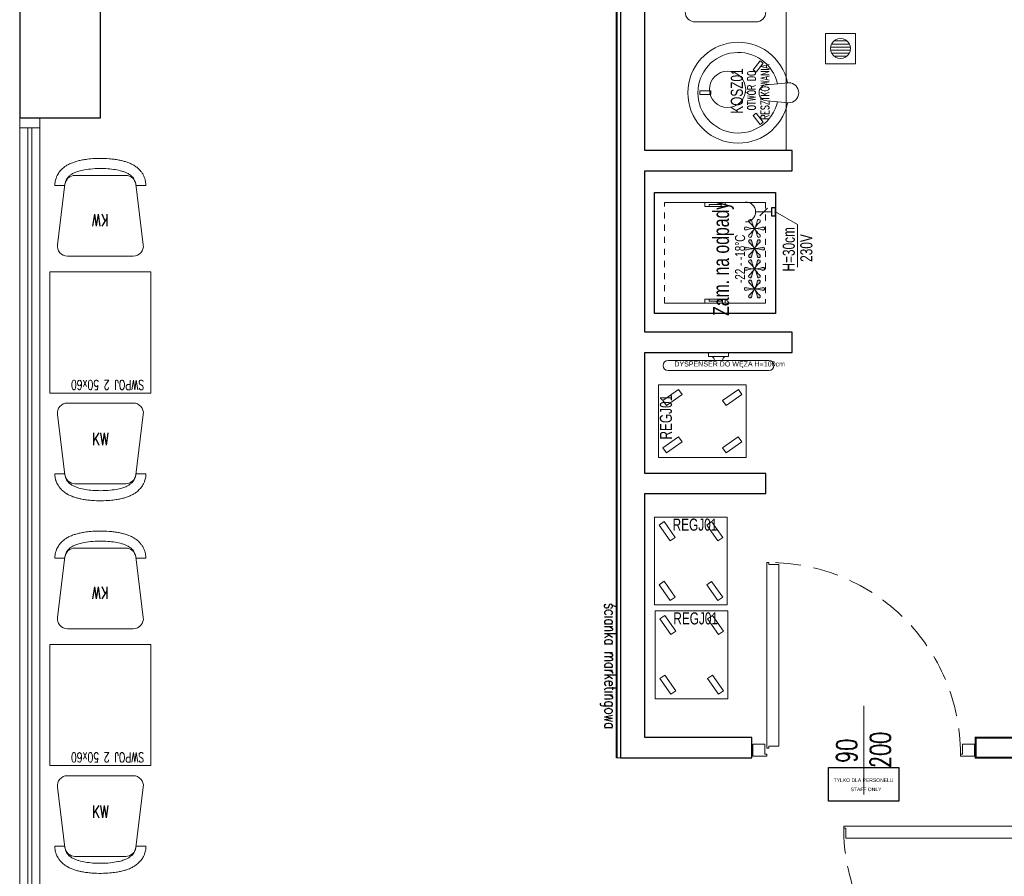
# Model space of a CAD drawing. Header units: millimetres. Extents: x 6161 to 8965, y -9035 to -5431.
# Tile 5 of 256: x 6279 to 6767, y -7867 to -7442. Entities that reach past the tile are written whole.
import ezdxf
from ezdxf.enums import TextEntityAlignment as Align

# ---------------------------------------------------------------- set-up
doc = ezdxf.new("R2010")
doc.units = ezdxf.units.MM
doc.linetypes.add('Aligning Line_2_', pattern=[6, 3, -3])
doc.linetypes.add('DASHED', pattern=[19.05, 12.7, -6.35])
for name, color, linetype, lineweight in [('! stolarka nowa', 5, 'Continuous', 13), ('-AGP1_ARMATURA', 132, 'Continuous', 15), ('A_Ściany działowe', 4, 'Continuous', 15), ('Budowlane - Opisy', 7, 'Continuous', 15), ('CHLODNICTWO', 94, 'Continuous', 20), ('drzwi', 30, 'Continuous', 20), ('K-ko chłodnicze', 251, 'Continuous', 15), ('K-ko instalaceje elekt', 10, 'Continuous', 15), ('K-ko opis', 7, 'Continuous', 15), ('K-ko wyposażenie', 143, 'Continuous', 20), ('MEBLE PKN', 150, 'Continuous', 20)]:
    doc.layers.add(name, color=color, linetype=linetype, lineweight=lineweight)
doc.layers.add('Indeksy_urządzeń_gastronomicznych', color=242, linetype='Continuous')
doc.layers.add('Ściany', color=7, linetype='Continuous')
doc.styles.add('GENERATED_STYLE_2', font='arial.ttf')
doc.styles.add('JACEK_07', font='SIMPLEX.SHX', dxfattribs={"width": 0.7})
doc.styles.get("Standard").update_dxf_attribs({"font": 'arial.ttf'})

# ---------------------------------------------------------------- blocks, each defined once
blk = doc.blocks.new('REGJ01-Regał jezdny na tace')
for p, q in [((0, 0), (36, 0)), ((0, -43.5), (0, 0)), ((0, -43.5), (0, 0)), ((0, 0), (36, 0)), ((2.26, -3.9), (4.72, -2.18)), ((7.72, -11.7), (2.26, -3.9)), ((4.72, -2.18), (10.18, -9.98)), ((25.82, -3.9), (28.28, -2.18)), ((31.28, -11.7), (25.82, -3.9)), ((28.28, -2.18), (33.74, -9.98)), ((36, 0), (36, -43.5)), ((36, 0), (36, -43.5)), ((10.18, -9.98), (7.72, -11.7)), ((33.74, -9.98), (31.28, -11.7)), ((2.26, -33.5), (4.72, -31.78)), ((7.72, -41.31), (2.26, -33.5)), ((4.72, -31.78), (10.18, -39.58)), ((25.82, -33.52), (28.28, -31.8)), ((31.28, -41.32), (25.82, -33.52)), ((28.28, -31.8), (33.74, -39.6)), ((36, -43.5), (0, -43.5)), ((36, -43.5), (0, -43.5)), ((10.18, -39.58), (7.72, -41.31)), ((33.74, -39.6), (31.28, -41.32))]:
    blk.add_line(p, q)
at = {"layer": 'Indeksy_urządzeń_gastronomicznych', "color": 242, "insert": (8.92, -0.68), "char_height": 6, "width": 16.4806, "attachment_point": 1, "style": 'JACEK_07'}
blk.add_mtext('{\\fArial|b0|i0|c238|p34;REGJ01}', dxfattribs=at)
blk = doc.blocks.new('KOSZ01-Kosz jezdny na odpady')
for p, q in [((0.98, 19.08), (-0.9, 19.08)), ((-0.9, 19.08), (-0.9, 13.54)), ((0.98, 13.54), (0.98, 19.08)), ((-0.9, 13.54), (0.98, 13.54)), ((-15.73, -10.85), (-11.32, -7.49)), ((-10.18, -8.98), (-14.59, -12.35)), ((-11.32, -7.49), (-10.18, -8.98)), ((11.39, -7.49), (10.25, -8.98)), ((10.25, -8.98), (14.66, -12.35)), ((15.8, -10.85), (11.39, -7.49)), ((-14.59, -12.35), (-15.73, -10.85)), ((14.66, -12.35), (15.8, -10.85))]:
    blk.add_line(p, q)
blk.add_lwpolyline([(-4, -14.31), (-5, -25, 1), (5, -25), (4, -14.31, 1), (-4, -14.31, 0.046685)], format="xyb")
for radius, start, end in [(25, 281.4285, 258.5715), (20, 282.9572, 257.0428)]:
    blk.add_arc((0, 0), radius, start, end)
at = {"layer": 'Indeksy_urządzeń_gastronomicznych', "color": 242, "insert": (-10.41, 3.68), "char_height": 6, "width": 20.4806, "attachment_point": 1, "style": 'JACEK_07'}
blk.add_mtext('{\\fArial|b0|i0|c238|p34;KOSZ01}', dxfattribs=at)
blk = doc.blocks.new('dsafds')
for p, q in [((11688.23, -6846.23), (11658.23, -6846.23)), ((11653.23, -6881.23), (11653.23, -6851.23)), ((11693.23, -6851.23), (11693.23, -6881.23)), ((11688.23, -6886.23), (11658.23, -6886.23))]:
    blk.add_line(p, q)
for points in [[(11703.23, -6950.02), (11703.23, -6838.73), (11633.23, -6838.73), (11633.23, -6950.02)], [(11687.06, -6865.99), (11687.06, -6864.14), (11690.89, -6864.14), (11690.89, -6865.99)]]:
    blk.add_lwpolyline(points, close=True)
for points in [[(11648.37, -6863.99), (11648.37, -6863.99), (11650.68, -6867.99), (11652.99, -6863.99), (11655.3, -6867.99), (11657.61, -6863.99), (11659.92, -6867.99), (11662.23, -6863.99), (11664.54, -6867.99), (11666.85, -6863.99), (11669.16, -6867.99), (11671.47, -6863.99), (11673.78, -6867.99), (11676.08, -6863.99), (11678.39, -6867.99), (11680.7, -6863.99), (11683.01, -6867.99), (11685.32, -6863.99)], [(11687.06, -6864.99), (11647.06, -6864.99)], [(11647.06, -6866.99), (11687.06, -6866.99)], [(11649.77, -6867.29), (11660.29, -6875.62), (11659.47, -6876.66), (11648.95, -6868.33)]]:
    blk.add_lwpolyline(points)
for centre, radius in [((11647.06, -6865.99), 3), ((11687.06, -6865.99), 2.62), ((11661.01, -6866.23), 1.69), ((11674.22, -6919.65), 9)]:
    blk.add_circle(centre, radius)
for centre, radius, start, end in [((11658.23, -6851.23), 5, 90, 180), ((11688.23, -6851.23), 5, 0, 90), ((11647.06, -6865.99), 1, 90, 270), ((11687.06, -6865.99), 1, 270, 90), ((11658.23, -6881.23), 5, 180, 270), ((11688.23, -6881.23), 5, 270, 0)]:
    blk.add_arc(centre, radius, start, end)
at = {"layer": 'A_Ściany działowe'}
blk.add_lwpolyline([(11633.23, -6950.01), (11633.23, -6950.01)], dxfattribs=at)
at = {"linetype": 'Continuous', "lineweight": 25, "insert": (11684.13, -6966.25), "char_height": 4, "width": 94.1751, "attachment_point": 1, "rotation": 90, "style": 'JACEK_07'}
blk.add_mtext('\\pi36.22089;OTWÓR DO \\P\\pi31.55423;RESZTKOWANIA', dxfattribs=at)
blk = doc.blocks.new('2000')
at = {"layer": 'K-ko instalaceje elekt'}
for p, q in [((6399.26, -2708.49), (6395.51, -2704.73)), ((6397.39, -2702.66), (6397.39, -2710.56))]:
    blk.add_line(p, q, dxfattribs=at)
at = {"layer": 'K-ko instalaceje elekt', "lineweight": 30}
blk.add_lwpolyline([(6399.39, -2702.66), (6399.39, -2700.66), (6395.39, -2700.66), (6395.39, -2702.66)], close=True, dxfattribs=at)
at = {"layer": 'K-ko instalaceje elekt'}
blk.add_arc((6397.39, -2715.56), 5, 0, 180, dxfattribs=at)
blk = doc.blocks.new('2001')
at = {"layer": 'K-ko instalaceje elekt'}
blk.add_lwpolyline([(6397.39, -2700.66), (6403.64, -2689.83), (6424.81, -2689.83)], dxfattribs=at)
at = {"layer": 'K-ko instalaceje elekt', "color": 0}
blk.add_blockref('2000', (0, 0), dxfattribs=at)
blk = doc.blocks.new('0007')
at = {"layer": 'K-ko chłodnicze'}
for points in [[(6545.84, -2551.31, -0.206287), (6546.69, -2551.76, 0.083002), (6549.63, -2554.19, 0.083002), (6546.05, -2552.87, -0.206287), (6545.23, -2552.36, -0.459734)], [(6550.23, -2549.47, -0.206287), (6550.26, -2550.43, 0.083002), (6549.63, -2554.19, 0.083002), (6548.99, -2550.43, -0.206287), (6549.02, -2549.47, -0.459734)], [(6554.02, -2552.36, -0.206287), (6553.2, -2552.87, 0.083002), (6549.63, -2554.19, 0.083002), (6552.56, -2551.76, -0.206287), (6553.41, -2551.31, -0.459734)], [(6545.23, -2556.03, -0.206287), (6546.05, -2555.52, 0.083002), (6549.63, -2554.19, 0.083002), (6546.69, -2556.62, -0.206287), (6545.84, -2557.08, -0.459734)], [(6549.02, -2558.91, -0.206287), (6548.99, -2557.95, 0.083002), (6549.63, -2554.19, 0.083002), (6550.26, -2557.95, -0.206287), (6550.23, -2558.91, -0.459734)], [(6553.41, -2557.08, -0.206287), (6552.56, -2556.62, 0.083002), (6549.63, -2554.19, 0.083002), (6553.2, -2555.52, -0.206287), (6554.02, -2556.03, -0.459734)]]:
    blk.add_lwpolyline(points, format="xyb", close=True, dxfattribs=at)
blk = doc.blocks.new('0008')
at = {"layer": 'K-ko chłodnicze'}
h = blk.add_hatch(color=256, dxfattribs=at)
h.dxf.hatch_style = 1
h.paths.add_polyline_path([(6558.99, -2550.43, -0.206287), (6559.02, -2549.47, -0.459734), (6560.23, -2549.47, -0.206287), (6560.26, -2550.43, 0.083002), (6559.63, -2554.19, 0.083002)])
h.paths.add_polyline_path([(6555.23, -2552.36, -0.459734), (6555.84, -2551.31, -0.206287), (6556.69, -2551.76, 0.083002), (6559.63, -2554.19, 0.083002), (6556.05, -2552.87, -0.206287)])
h.paths.add_polyline_path([(6555.23, -2556.03, -0.206287), (6556.05, -2555.52, 0.083002), (6559.63, -2554.19, 0.083002), (6556.69, -2556.62, -0.206287), (6555.84, -2557.08, -0.459734)])
h.paths.add_polyline_path([(6558.99, -2557.95, 0.083002), (6559.63, -2554.19, 0.083002), (6560.26, -2557.95, -0.206287), (6560.23, -2558.91, -0.459734), (6559.02, -2558.91, -0.206287)])
h.paths.add_polyline_path([(6559.63, -2554.19, 0.083002), (6563.2, -2555.52, -0.206287), (6564.02, -2556.03, -0.459734), (6563.41, -2557.08, -0.206287), (6562.56, -2556.62, 0.083002)])
h.paths.add_polyline_path([(6559.63, -2554.19, 0.083002), (6562.56, -2551.76, -0.206287), (6563.41, -2551.31, -0.459734), (6564.02, -2552.36, -0.206287), (6563.2, -2552.87, 0.083002)])
blk.add_blockref('0007', (10, 0), dxfattribs=at)
blk = doc.blocks.new('0009')
at = {"layer": 'K-ko chłodnicze'}
for name, p in [('0008', (10, 0)), ('0008', (20, 0)), ('0008', (30, 0)), ('0007', (50, 0))]:
    blk.add_blockref(name, p, dxfattribs=at)
blk = doc.blocks.new('0025')
at = {"layer": 'K-ko chłodnicze'}
for points in [[(7989.92, -2704.12), (7989.92, -2734.12), (7991.92, -2734.12), (7991.92, -2732.12), (7990.92, -2732.12), (7990.92, -2726.12), (7991.92, -2726.12), (7991.92, -2724.12), (7989.92, -2724.12), (7991.92, -2724.12), (7991.92, -2734.12), (7989.92, -2734.12), (7989.92, -2754.12)], [(8039.92, -2704.12), (8039.92, -2734.12), (8037.92, -2734.12), (8037.92, -2732.12), (8038.92, -2732.12), (8038.92, -2726.12), (8037.92, -2726.12), (8037.92, -2724.12), (8039.92, -2724.12), (8037.92, -2724.12), (8037.92, -2734.12), (8039.92, -2734.12), (8039.92, -2754.12)]]:
    blk.add_lwpolyline(points, dxfattribs=at)
at = {"layer": 'K-ko chłodnicze', "linetype": 'Aligning Line_2_'}
blk.add_lwpolyline([(8039.92, -2754.12), (7989.92, -2754.12), (7989.92, -2704.12), (8039.92, -2704.12)], close=True, dxfattribs=at)
at = {"layer": 'K-ko wyposażenie', "lineweight": 25}
blk.add_lwpolyline([(7984.92, -2699.12), (8044.92, -2699.12), (8044.92, -2759.12), (7984.92, -2759.12)], close=True, dxfattribs=at)
at = {"layer": 'K-ko chłodnicze'}
blk.add_blockref('0009', (1427.4, -194.47), dxfattribs=at)
at = {"layer": 'K-ko instalaceje elekt', "color": 0, "rotation": 180}
blk.add_blockref('2001', (14432.62, -5459.78), dxfattribs=at)
at = {"layer": 'K-ko opis', "color": 7, "width": 0.7, "flags": 12}
for height, p in [(8, (8011.97, -2732.04)), (5, (8011.97, -2741.52)), (6, (8016.7, -2765.65)), (6, (8017.32, -2774.38))]:
    blk.add_attdef('OPIS_90', text='', height=height, dxfattribs=at).set_placement(p, align=Align.MIDDLE_CENTER)
blk = doc.blocks.new('TYLKO DLA ERSONELU')
at = {"color": 0}
blk.add_lwpolyline([(25133.4, 8544.7), (25366.2, 8544.7), (25366.2, 8433.5), (25133.4, 8433.5)], close=True, dxfattribs=at)
at = {"layer": 'Budowlane - Opisy', "color": 0, "style": 'GENERATED_STYLE_2'}
for s, height, p in [('TYLKO DLA PERSONELU', 11.835, (25150.6, 8497.1)), ('STAFF ONLY', 11.83, (25206.5, 8466.8))]:
    blk.add_text(s, height=height, dxfattribs=at).set_placement(p)
blk = doc.blocks.new('*U562')
at = {"layer": '! stolarka nowa'}
for p in [(0, 3), (0, 0), (0, -3)]:
    blk.add_point(p, dxfattribs=at)
for p, q in [((7.5, 93), (7.5, 1)), ((7.5, 93), (8.5, 93)), ((8.5, 93), (8.5, 92)), ((8.5, 92), (13.5, 92)), ((13.5, 2), (13.5, 92)), ((0.5, 3), (0.5, -3)), ((0.5, 3), (6.5, 3)), ((6.5, 3), (6.5, -2)), ((7.5, 1), (8.5, 1)), ((8.5, 1), (8.5, 2)), ((8.5, 2), (13.5, 2)), ((110.5, 3), (104.5, 3)), ((104.5, -2), (104.5, 3)), ((110.5, 3), (110.5, -3)), ((7.5, -3), (0.5, -3)), ((6.5, -2), (7.5, -2)), ((7.5, -2), (7.5, -3)), ((103.5, -2), (103.5, -3)), ((103.5, -2), (104.5, -2)), ((103.5, -3), (110.5, -3))]:
    blk.add_line(p, q)
at = {"color": 7}
blk.add_line((55.5, -22.01), (55.5, 22.01), dxfattribs=at)
at = {"linetype": 'DASHED'}
blk.add_arc((8.5, -2), 95, 0, 90, dxfattribs=at)
for p in [(111, 3), (111, 0), (111, -3)]:
    blk.add_point(p)
at = {"color": 7, "style": 'JACEK_07', "width": 0.7}
for s, p in [('200', (68.75, -8.88)), ('90', (52.09, -6.33))]:
    blk.add_text(s, height=10, rotation=90, dxfattribs=at).set_placement(p)
blk = doc.blocks.new('*U46')
at = {"layer": '! stolarka nowa'}
for p in [(0, 3), (0, 0), (0, -3)]:
    blk.add_point(p, dxfattribs=at)
at = {"color": 7}
blk.add_line((55.5, -22.01), (55.5, 22.01), dxfattribs=at)
for p, q in [((0.5, 3), (0.5, -3)), ((7.5, 3), (0.5, 3)), ((6.5, -3), (6.5, 2)), ((6.5, 2), (7.5, 2)), ((7.5, 2), (7.5, 3)), ((103.5, 2), (103.5, 3)), ((103.5, 3), (110.5, 3)), ((103.5, 2), (104.5, 2)), ((104.5, 2), (104.5, -3)), ((110.5, 3), (110.5, -3)), ((0.5, -3), (6.5, -3)), ((7.5, -93), (7.5, -1)), ((7.5, -1), (8.5, -1)), ((8.5, -1), (8.5, -2)), ((8.5, -2), (13.5, -2)), ((13.5, -2), (13.5, -92)), ((110.5, -3), (104.5, -3)), ((8.5, -93), (8.5, -92)), ((8.5, -92), (13.5, -92)), ((7.5, -93), (8.5, -93))]:
    blk.add_line(p, q)
at = {"linetype": 'DASHED'}
blk.add_arc((8.5, 2), 95, 270, 360, dxfattribs=at)
for p in [(111, 3), (111, 0), (111, -3)]:
    blk.add_point(p)
at = {"color": 7, "style": 'JACEK_07', "width": 0.7}
for s, p in [('200', (68.75, -8.88)), ('90', (52.09, -6.33))]:
    blk.add_text(s, height=10, rotation=90, dxfattribs=at).set_placement(p)
blk = doc.blocks.new('K')
for p, q in [((14863.09, -7724.83), (14863.09, -7709.83)), ((14863.09, -7709.83), (14878.09, -7709.83)), ((14867.06, -7713.8), (14866.26, -7714.83)), ((14868.09, -7713), (14867.06, -7713.8)), ((14873.85, -7713.58), (14867.34, -7713.58)), ((14869.3, -7712.5), (14868.09, -7713)), ((14870.59, -7712.33), (14869.3, -7712.5)), ((14871.89, -7712.5), (14870.59, -7712.33)), ((14873.09, -7713), (14871.89, -7712.5)), ((14874.13, -7713.8), (14873.09, -7713)), ((14874.92, -7714.83), (14874.13, -7713.8)), ((14878.09, -7709.83), (14878.09, -7724.83)), ((14865.76, -7716.04), (14865.59, -7717.33)), ((14865.59, -7717.33), (14865.76, -7718.63)), ((14875.49, -7716.58), (14865.69, -7716.58)), ((14865.69, -7718.08), (14875.49, -7718.08)), ((14866.26, -7714.83), (14865.76, -7716.04)), ((14865.76, -7718.63), (14866.26, -7719.83)), ((14866.16, -7715.08), (14875.03, -7715.08)), ((14875.42, -7716.04), (14874.92, -7714.83)), ((14874.92, -7719.83), (14875.42, -7718.63)), ((14875.59, -7717.33), (14875.42, -7716.04)), ((14875.42, -7718.63), (14875.59, -7717.33)), ((14875.03, -7719.58), (14866.16, -7719.58)), ((14866.26, -7719.83), (14867.06, -7720.87)), ((14867.06, -7720.87), (14868.09, -7721.66)), ((14867.34, -7721.08), (14873.85, -7721.08)), ((14868.09, -7721.66), (14869.3, -7722.16)), ((14869.3, -7722.16), (14870.59, -7722.33)), ((14870.59, -7722.33), (14871.89, -7722.16)), ((14871.89, -7722.16), (14873.09, -7721.66)), ((14873.09, -7721.66), (14874.13, -7720.87)), ((14874.13, -7720.87), (14874.92, -7719.83)), ((14878.09, -7724.83), (14863.09, -7724.83))]:
    blk.add_line(p, q)
blk = doc.blocks.new('1002')
at = {"layer": 'K-ko wyposażenie'}
for points in [[(0, 0), (0, -2), (10, -2), (10, 0), (0, 0)], [(-20, -4), (5, -4), (30, -4)], [(-20, -9), (5, -9), (30, -9)]]:
    blk.add_lwpolyline(points, dxfattribs=at)
for centre, radius, start, end in [((-20, -6.5), 2.5, 90, 270), ((0.83, -4), 2.17, 360, 67.3801), ((9.17, -4), 2.17, 112.6199, 180), ((30, -6.5), 2.5, 270, 90)]:
    blk.add_arc(centre, radius, start, end, dxfattribs=at)
at = {"layer": 'K-ko opis', "insert": (-16.87, -4.49), "char_height": 2.5, "attachment_point": 1}
blk.add_mtext_dynamic_manual_height_columns('DYSPENSER DO WĘŻA H=100cm', width=133.0371, gutter_width=12.5, heights=[0], dxfattribs=at)
blk = doc.blocks.new('*U671')
blk.add_lwpolyline([(-557.37, 0), (45.44, 0), (45.44, -2), (-557.37, -2)], close=True)
at = {"color": 6, "const_width": 1}
blk.add_lwpolyline([(-557.37, -2), (45.44, -2)], dxfattribs=at)
at = {"color": 7, "insert": (0, -6.05), "char_height": 6, "attachment_point": 5, "style": 'JACEK_07'}
blk.add_mtext('ścianka marketingowa', dxfattribs=at)
blk = doc.blocks.new('*U194')
blk.add_lwpolyline([(0, 0), (50, 0), (50, -60), (0, -60)], close=True)
at = {"color": 7, "insert": (21.45, -4.05), "char_height": 4.8, "width": 41.836, "attachment_point": 5, "style": 'JACEK_07'}
blk.add_mtext('SWPOJ 2 50x60', dxfattribs=at)
blk = doc.blocks.new('*U195')
at = {"ltscale": 10}
for p, q in [((-22.59, -35), (-17.59, -35)), ((22.59, -35), (17.59, -35))]:
    blk.add_line(p, q, dxfattribs=at)
blk.add_lwpolyline([(17.55, -35.62), (21.3, -5.62, 0.451123), (16.34, 0), (-16.34, 0, 0.451123), (-21.3, -5.62), (-17.55, -35.62, 0.378242), (-12.59, -40), (12.59, -40, 0.378242)], format="xyb", close=True, dxfattribs=at)
for points, knots in [([(-22.59, -35), (-22.59, -35.57), (-22.54, -36.12), (-22.4, -37.01), (-22.33, -37.36), (-22.2, -37.88), (-22.15, -38.05), (-22.05, -38.39), (-21.99, -38.55), (-21.82, -39.04), (-21.69, -39.35), (-21.37, -40.03), (-21.18, -40.4), (-20.69, -41.2), (-20.4, -41.61), (-19.82, -42.33), (-19.54, -42.64), (-18.98, -43.21), (-18.7, -43.47), (-18.16, -43.92), (-17.89, -44.12), (-17.33, -44.53), (-17.03, -44.73), (-16.59, -45), (-16.44, -45.09), (-16, -45.34), (-15.7, -45.49), (-15.12, -45.78), (-14.84, -45.91), (-14.25, -46.16), (-13.95, -46.28), (-13.35, -46.5), (-13.06, -46.6), (-12.16, -46.89), (-11.58, -47.06), (-10.38, -47.36), (-9.77, -47.49), (-8.39, -47.76), (-7.61, -47.88), (-6.02, -48.09), (-5.21, -48.18), (-2.76, -48.38), (-1.08, -48.43), (1.98, -48.4), (3.37, -48.34), (5.79, -48.12), (6.83, -48), (8.58, -47.72), (9.3, -47.59), (10.71, -47.28), (11.41, -47.11), (12.69, -46.73), (13.27, -46.54), (14.21, -46.17), (14.56, -46.03), (15.19, -45.75), (15.46, -45.62), (16.02, -45.33), (16.3, -45.17), (16.81, -44.86), (17.03, -44.72), (17.47, -44.43), (17.7, -44.26), (18.2, -43.88), (18.47, -43.66), (18.99, -43.19), (19.23, -42.96), (19.73, -42.43), (19.99, -42.13), (20.44, -41.54), (20.64, -41.27), (21.03, -40.66), (21.21, -40.33), (21.6, -39.58), (21.79, -39.14), (22.06, -38.36), (22.17, -38.02), (22.34, -37.35), (22.41, -37), (22.54, -36.11), (22.59, -35.55), (22.59, -35)], [0, 0, 0, 0, 0.041754, 0.041754, 0.069125, 0.069125, 0.083233, 0.083233, 0.097341, 0.097341, 0.125556, 0.125556, 0.163264, 0.163264, 0.213959, 0.213959, 0.262773, 0.262773, 0.311587, 0.311587, 0.360401, 0.360401, 0.416175, 0.416175, 0.446116, 0.446116, 0.505999, 0.505999, 0.565882, 0.565882, 0.63063, 0.63063, 0.695377, 0.695377, 0.824872, 0.824872, 0.954368, 0.954368, 1.118105, 1.118105, 1.281843, 1.281843, 1.609318, 1.609318, 1.88239, 1.88239, 2.095119, 2.095119, 2.246855, 2.246855, 2.398591, 2.398591, 2.526396, 2.526396, 2.60111, 2.60111, 2.658195, 2.658195, 2.715279, 2.715279, 2.757984, 2.757984, 2.800688, 2.800688, 2.848695, 2.848695, 2.891865, 2.891865, 2.935035, 2.935035, 2.969989, 2.969989, 3.004942, 3.004942, 3.045413, 3.045413, 3.072925, 3.072925, 3.100437, 3.100437, 3.141593, 3.141593, 3.141593, 3.141593]), ([(-17.59, -35), (-17.59, -35.56), (-17.5, -36.12), (-17.21, -37.14), (-17.01, -37.6), (-16.55, -38.41), (-16.29, -38.76), (-15.77, -39.36), (-15.5, -39.62), (-14.73, -40.27), (-14.24, -40.59), (-13.24, -41.15), (-12.74, -41.38), (-11.72, -41.78), (-11.19, -41.96), (-9.62, -42.42), (-8.52, -42.66), (-6.2, -43.05), (-4.98, -43.19), (-2.46, -43.38), (-1.17, -43.42), (1.75, -43.41), (3.38, -43.33), (6.25, -43.04), (7.51, -42.85), (9.57, -42.42), (10.41, -42.2), (11.84, -41.74), (12.45, -41.51), (13.52, -41), (13.99, -40.75), (14.84, -40.17), (15.23, -39.87), (15.93, -39.19), (16.25, -38.83), (16.83, -37.96), (17.1, -37.44), (17.44, -36.39), (17.54, -35.88), (17.58, -35.24), (17.59, -35.12), (17.59, -35)], [0, 0, 0, 0, 0.077102, 0.077102, 0.154204, 0.154204, 0.231306, 0.231306, 0.308408, 0.308408, 0.454322, 0.454322, 0.600237, 0.600237, 0.746151, 0.746151, 1.023923, 1.023923, 1.301695, 1.301695, 1.579467, 1.579467, 1.930853, 1.930853, 2.226065, 2.226065, 2.446459, 2.446459, 2.619394, 2.619394, 2.757526, 2.757526, 2.870261, 2.870261, 2.961838, 2.961838, 3.053415, 3.053415, 3.124909, 3.124909, 3.141593, 3.141593, 3.141593, 3.141593])]:
    blk.add_open_spline(points, degree=3, knots=knots, dxfattribs=at)
at = {"color": 7, "insert": (0, -17.81), "char_height": 6, "width": 35.095, "attachment_point": 5, "style": 'JACEK_07'}
blk.add_mtext('KW ', dxfattribs=at)

msp = doc.modelspace()

# ---------------------------------------------------------------- linework, layer by layer
at = {"layer": 'drzwi'}
for points in [[(6288.84, -8104.11), (6278.84, -8104.11), (6278.84, -7490.82), (6288.84, -7490.82)], [(6288.84, -7490.82), (6278.84, -7490.82), (6278.84, -7495.82), (6288.84, -7495.82)], [(6284.84, -8099.11), (6282.84, -8099.11), (6282.84, -7495.82), (6284.84, -7495.82)]]:
    msp.add_lwpolyline(points, close=True, dxfattribs=at)
at = {"layer": 'Ściany'}
for points in [[(6358.83, -7205.32), (6358.83, -7195.32), (6318.83, -7195.32), (6318.83, -6925.22), (6318.83, -6925.22), (6318.83, -6915.22), (6278.83, -6915.22), (6278.83, -7490.82), (6318.83, -7490.82), (6318.83, -7490.82), (6318.83, -7205.32), (6358.83, -7205.32)], [(6468.83, -7205.32), (6576.83, -7205.32), (6576.83, -7808.12), (6641.83, -7808.12), (6641.83, -7798.12), (6588.83, -7798.12), (6588.83, -7677.12), (6648.83, -7677.12), (6648.83, -7667.12), (6588.83, -7667.12), (6588.83, -7607.12), (6661.83, -7607.12), (6661.83, -7597.12), (6588.83, -7597.12), (6588.83, -7517.12), (6661.83, -7517.12), (6661.83, -7507.12), (6588.83, -7507.12), (6588.83, -7205.32), (6787.85, -7205.32)]]:
    msp.add_lwpolyline(points, dxfattribs=at)
at = {"layer": 'Ściany', "const_width": 1}
msp.add_lwpolyline([(6989.68, -7188.33), (6999.68, -7188.33), (6999.68, -7297.12), (6787.85, -7297.12), (6787.85, -7798.12), (6869.85, -7798.12), (6869.85, -7808.12), (6787.85, -7808.12), (6787.85, -7834.31), (6777.85, -7834.31), (6777.85, -7808.12), (6752.84, -7808.12), (6752.84, -7798.12), (6777.85, -7798.12), (6777.85, -7287.12), (6989.68, -7287.12)], close=True, dxfattribs=at)

# ---------------------------------------------------------------- block references
at = {"layer": '-AGP1_ARMATURA', "rotation": 180}
msp.add_blockref('K', (21556.43, -15173.83), dxfattribs=at)
at = {"color": 1, "xscale": 0.1500000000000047, "yscale": 0.1500000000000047, "zscale": 0.1500000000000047}
msp.add_blockref('TYLKO DLA ERSONELU', (2909.87, -9094.67), dxfattribs=at)
at = {"layer": 'CHLODNICTWO'}
for name, p in [('dsafds', (-5044.4, -557.1)), ('REGJ01-Regał jezdny na tace', (6593.67, -7688.84)), ('REGJ01-Regał jezdny na tace', (6594.02, -7735.32))]:
    msp.add_blockref(name, p, dxfattribs=at)
at = {"layer": 'CHLODNICTWO', "rotation": 90}
for name, p in [('KOSZ01-Kosz jezdny na odpady', (6635.12, -7478.42)), ('REGJ01-Regał jezdny na tace', (6595.59, -7659.25))]:
    msp.add_blockref(name, p, dxfattribs=at)
at = {"layer": 'drzwi'}
msp.add_blockref('*U562', (6641.84, -7804.31), dxfattribs=at)
at = {"layer": 'drzwi', "rotation": 270}
msp.add_blockref('*U46', (6780.42, -7834.46), dxfattribs=at)
at = {"layer": 'K-ko chłodnicze', "color": 0}
ref = msp.add_blockref('0025', (3894.52, -15572.72), dxfattribs=dict(at, rotation=90.00000000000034))
ref.add_attrib('OPIS_90', '-22 - -18°C', dxfattribs={"layer": 'K-ko opis', "color": 7, "height": 5, "rotation": 90, "width": 0.7}).set_placement((6636.03, -7560.75), align=Align.MIDDLE_CENTER)
ref.add_attrib('OPIS_90', 'Zam. na odpady', dxfattribs={"layer": 'K-ko opis', "color": 7, "height": 8, "rotation": 90, "width": 0.7}).set_placement((6626.56, -7560.75), align=Align.MIDDLE_CENTER)
ref.add_attrib('OPIS_90', 'H=30cm', dxfattribs={"layer": 'K-ko opis', "color": 7, "height": 6, "rotation": 90, "width": 0.7}).set_placement((6660.17, -7556.02), align=Align.MIDDLE_CENTER)
ref.add_attrib('OPIS_90', '230V', dxfattribs={"layer": 'K-ko opis', "color": 7, "height": 6, "rotation": 90, "width": 0.7}).set_placement((6668.89, -7555.4), align=Align.MIDDLE_CENTER)
at = {"layer": 'K-ko wyposażenie'}
msp.add_blockref('1002', (6620.33, -7607.12), dxfattribs=at)
at = {"layer": 'MEBLE PKN'}
for name, p, rotation in [('*U671', (6576.83, -7762.69), 270), ('*U195', (6318.84, -7559.39), 180.0000000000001), ('*U194', (6343.84, -7627.27), 180.0000000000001), ('*U195', (6318.84, -7744.11), 180.0000000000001), ('*U194', (6343.84, -7811.99), 180.0000000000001)]:
    msp.add_blockref(name, p, dxfattribs=dict(at, rotation=rotation))
for p in [(6318.84, -7632.27), (6318.84, -7816.99)]:
    msp.add_blockref('*U195', p, dxfattribs=at)

doc.saveas('drawing.dxf')
